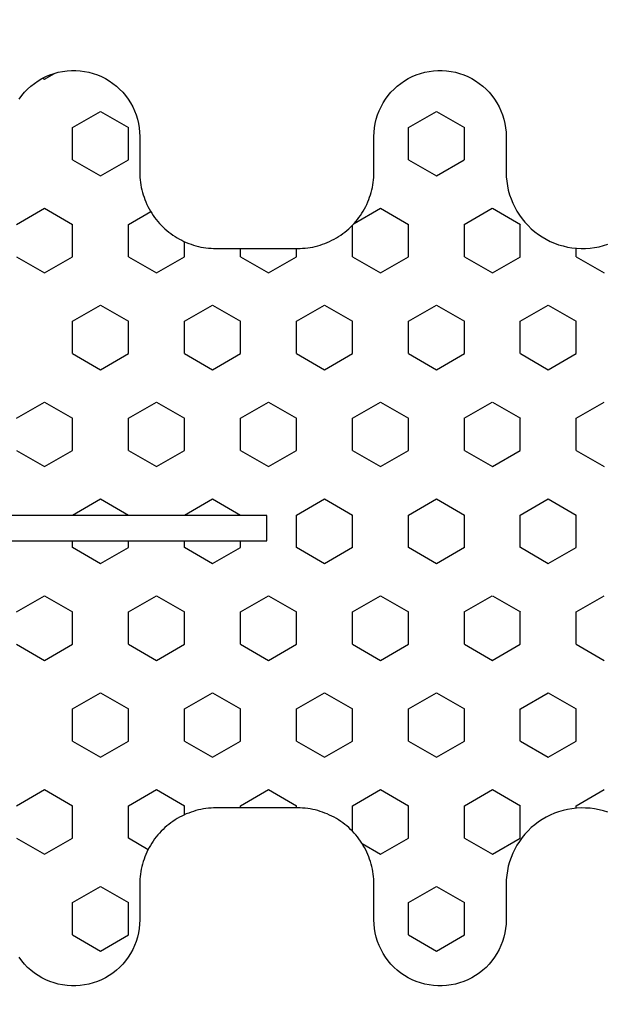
# Model space of a CAD drawing. Extents: x 4615668 to 9294084, y 5325188 to 10688993.
# Tile 92 of 256: x 4635733.9 to 4635735.05, y 5331663.33 to 5331665.27. Entities that reach past the tile are written whole.
import ezdxf
from ezdxf import colors
from ezdxf.entities.mleader import LeaderData, LeaderLine
from ezdxf.math import Vec2, Vec3

# ---------------------------------------------------------------- set-up
doc = ezdxf.new("R2010")
doc.units = 0
doc.header["$MEASUREMENT"] = 0
doc.layers.add('A_wymiary', color=152, linetype='Continuous', lineweight=5)
doc.layers.add('Wymiat 100', color=251, linetype='Continuous', lineweight=5)
doc.layers.add('CrossSectionsProfils', color=7, linetype='Continuous')
doc.layers.add('OPIS', color=7, linetype='Continuous')
doc.styles.get("Standard").update_dxf_attribs({"font": 'txt.shx'})

# ---------------------------------------------------------------- blocks, each defined once
blk = doc.blocks.new('Hatch84418', base_point=(6053.053, 1361.842))
at = {"layer": 'CrossSectionsProfils'}
for p, q in [((6442.598, 1336.419), (6442.915, 1336.969)), ((6445.773, 1336.42), (6445.455, 1336.969)), ((6446.407, 1336.419), (6446.725, 1336.969)), ((6449.583, 1336.42), (6449.265, 1336.969)), ((6450.218, 1336.419), (6450.535, 1336.969)), ((6453.393, 1336.419), (6453.075, 1336.969)), ((6442.547, 1336.419), (6442.597, 1336.419)), ((6443.55, 1335.87), (6443.867, 1336.419)), ((6443.867, 1336.419), (6444.502, 1336.419)), ((6444.82, 1335.87), (6444.502, 1336.42)), ((6445.772, 1336.419), (6446.407, 1336.419)), ((6447.36, 1335.869), (6447.677, 1336.419)), ((6447.677, 1336.419), (6448.312, 1336.419)), ((6448.63, 1335.87), (6448.312, 1336.419)), ((6449.583, 1336.419), (6450.217, 1336.419)), ((6451.17, 1335.869), (6451.487, 1336.419)), ((6451.487, 1336.419), (6452.123, 1336.419)), ((6452.44, 1335.87), (6452.123, 1336.419)), ((6453.393, 1336.419), (6453.559, 1336.419)), ((6443.868, 1335.32), (6443.55, 1335.87)), ((6444.502, 1335.32), (6444.82, 1335.87)), ((6447.678, 1335.32), (6447.36, 1335.87)), ((6448.312, 1335.319), (6448.63, 1335.869)), ((6451.487, 1335.32), (6451.17, 1335.87)), ((6452.123, 1335.319), (6452.44, 1335.869)), ((6441.645, 1334.77), (6441.962, 1335.319)), ((6441.962, 1335.319), (6442.597, 1335.319)), ((6442.915, 1334.77), (6442.598, 1335.32)), ((6443.867, 1335.319), (6444.502, 1335.319)), ((6445.455, 1334.769), (6445.772, 1335.319)), ((6445.772, 1335.319), (6446.407, 1335.319)), ((6446.725, 1334.77), (6446.408, 1335.32)), ((6447.677, 1335.319), (6448.312, 1335.319)), ((6449.265, 1334.77), (6449.583, 1335.319)), ((6449.583, 1335.319), (6450.217, 1335.319)), ((6450.535, 1334.77), (6450.218, 1335.32)), ((6451.487, 1335.319), (6452.123, 1335.319)), ((6453.075, 1334.77), (6453.393, 1335.32)), ((6453.393, 1335.319), (6454.027, 1335.319)), ((6454.345, 1334.77), (6454.027, 1335.32)), ((6441.962, 1334.22), (6441.645, 1334.77)), ((6442.597, 1334.22), (6442.915, 1334.77)), ((6445.772, 1334.22), (6445.455, 1334.77)), ((6446.407, 1334.219), (6446.725, 1334.769)), ((6449.583, 1334.22), (6449.265, 1334.77)), ((6450.217, 1334.219), (6450.535, 1334.769)), ((6453.393, 1334.22), (6453.075, 1334.77)), ((6454.027, 1334.219), (6454.345, 1334.769)), ((6439.74, 1333.67), (6440.057, 1334.22)), ((6440.057, 1334.22), (6440.692, 1334.22)), ((6441.01, 1333.67), (6440.692, 1334.22)), ((6441.962, 1334.22), (6442.597, 1334.22)), ((6443.55, 1333.67), (6443.867, 1334.22)), ((6443.867, 1334.22), (6444.502, 1334.22)), ((6444.82, 1333.67), (6444.502, 1334.22)), ((6445.772, 1334.22), (6446.407, 1334.22)), ((6447.36, 1333.67), (6447.678, 1334.22)), ((6447.677, 1334.22), (6448.312, 1334.22)), ((6448.63, 1333.67), (6448.312, 1334.22)), ((6449.583, 1334.22), (6450.217, 1334.22)), ((6451.17, 1333.67), (6451.487, 1334.22)), ((6451.487, 1334.22), (6452.123, 1334.22)), ((6452.44, 1333.67), (6452.123, 1334.22)), ((6453.393, 1334.22), (6454.027, 1334.22)), ((6454.98, 1333.67), (6455.297, 1334.219)), ((6455.297, 1334.22), (6455.932, 1334.22)), ((6456.25, 1333.67), (6455.933, 1334.22)), ((6440.058, 1333.12), (6439.74, 1333.67)), ((6440.692, 1333.12), (6441.01, 1333.67)), ((6443.868, 1333.12), (6443.55, 1333.67)), ((6444.502, 1333.12), (6444.82, 1333.67)), ((6447.678, 1333.12), (6447.36, 1333.67)), ((6448.312, 1333.12), (6448.63, 1333.67)), ((6451.488, 1333.12), (6451.17, 1333.67)), ((6452.123, 1333.12), (6452.44, 1333.67)), ((6455.297, 1333.12), (6454.98, 1333.67)), ((6455.933, 1333.12), (6456.25, 1333.67)), ((6440.057, 1333.12), (6440.692, 1333.12)), ((6441.645, 1332.57), (6441.962, 1333.12)), ((6441.962, 1333.12), (6442.597, 1333.12)), ((6442.915, 1332.57), (6442.598, 1333.12)), ((6443.867, 1333.12), (6444.502, 1333.12)), ((6445.455, 1332.57), (6445.772, 1333.12)), ((6445.772, 1333.12), (6446.407, 1333.12)), ((6446.725, 1332.57), (6446.408, 1333.12)), ((6447.677, 1333.12), (6448.312, 1333.12)), ((6449.265, 1332.57), (6449.583, 1333.12)), ((6449.583, 1333.12), (6450.217, 1333.12)), ((6450.535, 1332.57), (6450.218, 1333.12)), ((6451.487, 1333.12), (6452.123, 1333.12)), ((6453.075, 1332.57), (6453.393, 1333.12)), ((6453.393, 1333.12), (6454.027, 1333.12)), ((6454.345, 1332.57), (6454.028, 1333.12)), ((6455.297, 1333.12), (6455.932, 1333.12)), ((6441.853, 1332.21), (6441.645, 1332.57)), ((6442.597, 1332.02), (6442.915, 1332.57)), ((6445.772, 1332.02), (6445.455, 1332.57)), ((6446.408, 1332.02), (6446.725, 1332.57)), ((6449.583, 1332.02), (6449.265, 1332.57)), ((6450.217, 1332.02), (6450.535, 1332.57)), ((6453.393, 1332.02), (6453.075, 1332.57)), ((6454.046, 1332.053), (6454.345, 1332.57)), ((6442.095, 1332.02), (6442.597, 1332.02)), ((6443.55, 1331.47), (6443.867, 1332.02)), ((6443.867, 1332.02), (6444.502, 1332.02)), ((6444.82, 1331.47), (6444.502, 1332.02)), ((6445.772, 1332.02), (6446.407, 1332.02)), ((6447.36, 1331.47), (6447.678, 1332.02)), ((6447.677, 1332.02), (6448.312, 1332.02)), ((6448.63, 1331.47), (6448.312, 1332.02)), ((6449.583, 1332.02), (6450.217, 1332.02)), ((6451.17, 1331.47), (6451.487, 1332.02)), ((6451.487, 1332.02), (6452.123, 1332.02)), ((6452.44, 1331.47), (6452.123, 1332.02)), ((6453.393, 1332.02), (6454.011, 1332.02)), ((6443.868, 1330.92), (6443.55, 1331.47)), ((6444.502, 1330.92), (6444.82, 1331.47)), ((6447.678, 1330.92), (6447.36, 1331.47)), ((6448.312, 1330.92), (6448.63, 1331.47)), ((6451.488, 1330.92), (6451.17, 1331.47)), ((6452.123, 1330.92), (6452.44, 1331.47)), ((6442.553, 1330.92), (6442.597, 1330.92)), ((6442.916, 1330.37), (6442.598, 1330.92)), ((6443.867, 1330.92), (6444.502, 1330.92)), ((6445.455, 1330.37), (6445.772, 1330.92)), ((6445.772, 1330.92), (6446.407, 1330.92)), ((6446.725, 1330.37), (6446.408, 1330.92)), ((6447.677, 1330.92), (6448.312, 1330.92)), ((6449.265, 1330.37), (6449.583, 1330.92)), ((6449.583, 1330.92), (6450.217, 1330.92)), ((6450.535, 1330.37), (6450.217, 1330.92)), ((6451.487, 1330.92), (6452.123, 1330.92)), ((6453.075, 1330.37), (6453.392, 1330.92)), ((6453.393, 1330.92), (6453.553, 1330.92)), ((6442.597, 1329.82), (6442.915, 1330.37)), ((6445.772, 1329.82), (6445.455, 1330.37)), ((6446.408, 1329.82), (6446.725, 1330.37)), ((6449.583, 1329.82), (6449.265, 1330.37)), ((6450.217, 1329.82), (6450.535, 1330.37)), ((6453.393, 1329.82), (6453.075, 1330.37)), ((6442.553, 1329.82), (6442.597, 1329.82)), ((6443.55, 1329.27), (6443.867, 1329.82)), ((6443.867, 1329.82), (6444.502, 1329.82)), ((6444.82, 1329.271), (6444.502, 1329.82)), ((6445.772, 1329.82), (6446.407, 1329.82)), ((6447.36, 1329.27), (6447.677, 1329.82)), ((6447.677, 1329.82), (6447.803, 1329.82)), ((6448.303, 1329.82), (6448.312, 1329.82)), ((6448.63, 1329.271), (6448.312, 1329.82)), ((6449.583, 1329.82), (6450.217, 1329.82)), ((6451.17, 1329.27), (6451.487, 1329.82)), ((6451.487, 1329.82), (6452.123, 1329.82)), ((6452.44, 1329.27), (6452.123, 1329.82)), ((6453.393, 1329.82), (6453.553, 1329.82)), ((6443.868, 1328.721), (6443.55, 1329.271)), ((6444.502, 1328.72), (6444.82, 1329.27)), ((6447.678, 1328.72), (6447.36, 1329.27)), ((6448.312, 1328.72), (6448.63, 1329.27)), ((6451.487, 1328.72), (6451.17, 1329.27)), ((6452.122, 1328.72), (6452.44, 1329.27)), ((6442.418, 1328.72), (6442.597, 1328.72)), ((6442.916, 1328.171), (6442.598, 1328.721)), ((6443.867, 1328.72), (6444.502, 1328.72)), ((6445.455, 1328.171), (6445.772, 1328.72)), ((6445.772, 1328.72), (6446.407, 1328.72)), ((6446.725, 1328.171), (6446.408, 1328.72)), ((6447.677, 1328.72), (6447.803, 1328.72)), ((6448.303, 1328.72), (6448.312, 1328.72)), ((6449.265, 1328.17), (6449.583, 1328.72)), ((6449.583, 1328.72), (6450.217, 1328.72)), ((6450.535, 1328.171), (6450.218, 1328.721)), ((6451.487, 1328.72), (6452.123, 1328.72)), ((6453.075, 1328.17), (6453.393, 1328.72)), ((6453.393, 1328.72), (6453.688, 1328.72)), ((6442.597, 1327.62), (6442.915, 1328.17)), ((6445.772, 1327.621), (6445.455, 1328.171)), ((6446.407, 1327.62), (6446.725, 1328.17)), ((6449.583, 1327.621), (6449.265, 1328.171)), ((6450.217, 1327.62), (6450.535, 1328.17)), ((6453.393, 1327.62), (6453.075, 1328.17)), ((6441.963, 1327.621), (6441.739, 1328.009)), ((6454.027, 1327.621), (6454.28, 1328.058)), ((6439.74, 1327.071), (6440.057, 1327.621)), ((6440.057, 1327.62), (6440.692, 1327.62)), ((6441.01, 1327.071), (6440.692, 1327.621)), ((6441.962, 1327.62), (6442.597, 1327.62)), ((6443.55, 1327.071), (6443.868, 1327.62)), ((6443.867, 1327.62), (6444.502, 1327.62)), ((6444.82, 1327.071), (6444.503, 1327.621)), ((6445.772, 1327.62), (6446.407, 1327.62)), ((6447.36, 1327.071), (6447.677, 1327.62)), ((6447.677, 1327.62), (6447.803, 1327.62)), ((6448.303, 1327.62), (6448.312, 1327.62)), ((6448.63, 1327.071), (6448.312, 1327.621)), ((6449.583, 1327.62), (6450.217, 1327.62)), ((6451.17, 1327.071), (6451.487, 1327.62)), ((6451.487, 1327.62), (6452.123, 1327.62)), ((6452.44, 1327.071), (6452.123, 1327.621)), ((6453.393, 1327.62), (6454.027, 1327.62)), ((6454.98, 1327.07), (6455.297, 1327.62)), ((6455.297, 1327.62), (6455.932, 1327.62)), ((6456.25, 1327.071), (6455.933, 1327.621)), ((6440.058, 1326.521), (6439.74, 1327.071)), ((6440.692, 1326.521), (6441.01, 1327.071)), ((6443.868, 1326.521), (6443.55, 1327.071)), ((6444.502, 1326.521), (6444.82, 1327.071)), ((6447.678, 1326.521), (6447.36, 1327.071)), ((6448.312, 1326.521), (6448.63, 1327.071)), ((6451.488, 1326.521), (6451.17, 1327.071)), ((6452.123, 1326.521), (6452.44, 1327.071)), ((6455.297, 1326.521), (6454.98, 1327.071)), ((6455.932, 1326.521), (6456.25, 1327.071)), ((6440.057, 1326.521), (6440.692, 1326.521)), ((6441.645, 1325.971), (6441.962, 1326.521)), ((6441.962, 1326.521), (6442.597, 1326.521)), ((6442.915, 1325.971), (6442.598, 1326.521)), ((6443.867, 1326.521), (6444.502, 1326.521)), ((6445.455, 1325.971), (6445.772, 1326.521)), ((6445.772, 1326.521), (6446.407, 1326.521)), ((6446.725, 1325.971), (6446.408, 1326.521)), ((6447.677, 1326.521), (6447.803, 1326.521)), ((6448.303, 1326.521), (6448.312, 1326.521)), ((6449.265, 1325.971), (6449.583, 1326.521)), ((6449.583, 1326.521), (6450.217, 1326.521)), ((6450.535, 1325.971), (6450.217, 1326.521)), ((6451.487, 1326.521), (6452.123, 1326.521)), ((6453.075, 1325.971), (6453.393, 1326.521)), ((6453.393, 1326.521), (6454.027, 1326.521)), ((6454.345, 1325.971), (6454.027, 1326.521)), ((6455.297, 1326.521), (6455.932, 1326.521)), ((6456.885, 1325.971), (6456.997, 1326.165)), ((6441.962, 1325.421), (6441.645, 1325.971)), ((6442.598, 1325.421), (6442.915, 1325.971)), ((6445.773, 1325.421), (6445.455, 1325.971)), ((6446.407, 1325.421), (6446.725, 1325.971)), ((6449.583, 1325.421), (6449.265, 1325.971)), ((6450.217, 1325.421), (6450.535, 1325.971)), ((6453.393, 1325.421), (6453.075, 1325.971)), ((6454.027, 1325.421), (6454.345, 1325.971)), ((6456.904, 1325.938), (6456.885, 1325.971))]:
    blk.add_line(p, q, dxfattribs=at)
blk = doc.blocks.new('121040', base_point=(6448.053, 1341.842))
at = {"layer": 'CrossSectionsProfils', "flags": 128}
for points in [[(6447.803, 1307.311), (6447.803, 1330.34), (6448.303, 1330.34), (6448.303, 1307.311)], [(6456.489, 1325.47), (6456.559, 1325.522), (6456.625, 1325.578), (6456.688, 1325.638), (6456.746, 1325.703), (6456.8, 1325.771), (6456.849, 1325.842), (6456.894, 1325.917), (6456.933, 1325.995), (6456.967, 1326.075), (6456.995, 1326.157), (6457.018, 1326.24), (6457.035, 1326.326), (6457.047, 1326.412), (6457.053, 1326.498), (6457.053, 1326.585), (6457.047, 1326.672), (6457.035, 1326.758), (6457.018, 1326.843), (6456.995, 1326.927), (6456.967, 1327.009), (6456.933, 1327.089), (6456.894, 1327.167), (6456.849, 1327.241), (6456.8, 1327.313), (6456.746, 1327.381), (6456.688, 1327.446), (6456.625, 1327.506), (6456.559, 1327.562), (6456.489, 1327.614), (6456.416, 1327.66), (6456.34, 1327.702), (6456.261, 1327.739), (6456.18, 1327.77), (6456.097, 1327.796), (6456.012, 1327.816), (6455.927, 1327.83), (6455.84, 1327.839), (6455.753, 1327.842), (6455.753, 1327.842), (6455.053, 1327.842), (6455.003, 1327.843), (6454.953, 1327.845), (6454.903, 1327.849), (6454.854, 1327.855), (6454.804, 1327.863), (6454.755, 1327.872), (6454.706, 1327.883), (6454.657, 1327.895), (6454.609, 1327.909), (6454.562, 1327.925), (6454.514, 1327.942), (6454.468, 1327.961), (6454.422, 1327.981), (6454.377, 1328.003), (6454.333, 1328.026), (6454.289, 1328.051), (6454.246, 1328.078), (6454.205, 1328.105), (6454.164, 1328.134), (6454.124, 1328.165), (6454.085, 1328.196), (6454.047, 1328.229), (6454.011, 1328.264), (6453.975, 1328.299), (6453.941, 1328.336), (6453.908, 1328.373), (6453.876, 1328.412), (6453.846, 1328.452), (6453.817, 1328.493), (6453.789, 1328.535), (6453.763, 1328.577), (6453.738, 1328.621), (6453.715, 1328.665), (6453.693, 1328.71), (6453.672, 1328.756), (6453.654, 1328.803), (6453.636, 1328.85), (6453.621, 1328.897), (6453.607, 1328.946), (6453.594, 1328.994), (6453.583, 1329.043), (6453.574, 1329.092), (6453.567, 1329.142), (6453.561, 1329.192), (6453.557, 1329.242), (6453.554, 1329.292), (6453.553, 1329.342), (6453.553, 1329.342), (6453.553, 1330.942), (6453.554, 1330.992), (6453.557, 1331.042), (6453.561, 1331.092), (6453.567, 1331.142), (6453.574, 1331.191), (6453.583, 1331.241), (6453.594, 1331.29), (6453.607, 1331.338), (6453.621, 1331.386), (6453.636, 1331.434), (6453.654, 1331.481), (6453.672, 1331.527), (6453.693, 1331.573), (6453.715, 1331.618), (6453.738, 1331.663), (6453.763, 1331.706), (6453.789, 1331.749), (6453.817, 1331.791), (6453.846, 1331.832), (6453.876, 1331.871), (6453.908, 1331.91), (6453.941, 1331.948), (6453.975, 1331.985), (6454.011, 1332.02), (6454.047, 1332.054), (6454.085, 1332.087), (6454.124, 1332.119), (6454.164, 1332.149), (6454.205, 1332.178), (6454.246, 1332.206), (6454.289, 1332.232), (6454.333, 1332.257), (6454.377, 1332.281), (6454.422, 1332.302), (6454.468, 1332.323), (6454.514, 1332.342), (6454.562, 1332.359), (6454.609, 1332.375), (6454.657, 1332.389), (6454.706, 1332.401), (6454.755, 1332.412), (6454.804, 1332.421), (6454.854, 1332.428), (6454.903, 1332.434), (6454.953, 1332.438), (6455.003, 1332.441), (6455.053, 1332.442), (6455.053, 1332.442), (6455.753, 1332.442), (6455.84, 1332.445), (6455.927, 1332.453), (6456.012, 1332.468), (6456.097, 1332.488), (6456.18, 1332.514), (6456.261, 1332.545), (6456.34, 1332.582), (6456.416, 1332.623), (6456.489, 1332.67), (6456.559, 1332.722), (6456.625, 1332.778), (6456.688, 1332.838), (6456.746, 1332.902), (6456.8, 1332.971), (6456.849, 1333.042), (6456.894, 1333.117), (6456.933, 1333.195), (6456.967, 1333.275), (6456.995, 1333.357), (6457.018, 1333.44), (6457.035, 1333.526), (6457.047, 1333.612), (6457.053, 1333.698), (6457.053, 1333.785), (6457.047, 1333.872), (6457.035, 1333.958), (6457.018, 1334.043), (6456.995, 1334.127), (6456.967, 1334.209), (6456.933, 1334.289), (6456.894, 1334.367), (6456.849, 1334.441), (6456.8, 1334.513), (6456.746, 1334.581), (6456.688, 1334.646), (6456.625, 1334.706), (6456.559, 1334.762), (6456.489, 1334.814), (6456.416, 1334.86), (6456.34, 1334.902), (6456.261, 1334.939), (6456.18, 1334.97), (6456.097, 1334.996), (6456.012, 1335.016), (6455.927, 1335.03), (6455.84, 1335.039), (6455.753, 1335.042), (6455.753, 1335.042), (6455.053, 1335.042), (6454.964, 1335.044), (6454.875, 1335.052), (6454.786, 1335.066), (6454.699, 1335.084), (6454.612, 1335.108), (6454.528, 1335.137), (6454.445, 1335.171), (6454.364, 1335.209), (6454.286, 1335.253), (6454.21, 1335.301), (6454.138, 1335.353), (6454.069, 1335.41), (6454.003, 1335.471), (6453.941, 1335.535), (6453.883, 1335.604), (6453.829, 1335.675), (6453.78, 1335.75), (6453.735, 1335.827), (6453.694, 1335.907), (6453.659, 1335.989), (6453.628, 1336.073), (6453.603, 1336.159), (6453.583, 1336.246), (6453.568, 1336.334), (6453.558, 1336.423), (6453.554, 1336.513), (6453.555, 1336.602), (6453.561, 1336.691), (6453.572, 1336.78), (6453.589, 1336.868), (6453.611, 1336.955), (6453.639, 1337.04)], [(6442.468, 1337.04), (6442.496, 1336.955), (6442.518, 1336.868), (6442.534, 1336.78), (6442.546, 1336.691), (6442.552, 1336.602), (6442.553, 1336.513), (6442.549, 1336.423), (6442.539, 1336.334), (6442.524, 1336.246), (6442.504, 1336.159), (6442.479, 1336.073), (6442.448, 1335.989), (6442.413, 1335.907), (6442.372, 1335.827), (6442.327, 1335.75), (6442.278, 1335.675), (6442.224, 1335.604), (6442.166, 1335.535), (6442.104, 1335.471), (6442.038, 1335.41), (6441.969, 1335.353), (6441.896, 1335.301), (6441.821, 1335.253), (6441.743, 1335.209), (6441.662, 1335.171), (6441.579, 1335.137), (6441.494, 1335.108), (6441.408, 1335.084), (6441.32, 1335.066), (6441.232, 1335.052), (6441.143, 1335.044), (6441.053, 1335.042), (6441.053, 1335.042), (6440.354, 1335.042), (6440.267, 1335.039), (6440.18, 1335.03), (6440.095, 1335.016), (6440.01, 1334.996), (6439.927, 1334.97), (6439.846, 1334.939), (6439.767, 1334.902), (6439.691, 1334.86), (6439.618, 1334.814), (6439.548, 1334.762), (6439.481, 1334.706), (6439.419, 1334.646), (6439.361, 1334.581), (6439.307, 1334.513), (6439.258, 1334.441), (6439.213, 1334.367), (6439.174, 1334.289), (6439.14, 1334.209), (6439.112, 1334.127), (6439.089, 1334.043), (6439.072, 1333.958), (6439.06, 1333.872), (6439.054, 1333.785), (6439.054, 1333.698), (6439.06, 1333.612), (6439.072, 1333.526), (6439.089, 1333.44), (6439.112, 1333.357), (6439.14, 1333.275), (6439.174, 1333.195), (6439.213, 1333.117), (6439.258, 1333.042), (6439.307, 1332.971), (6439.361, 1332.902), (6439.419, 1332.838), (6439.481, 1332.778), (6439.548, 1332.722), (6439.618, 1332.67), (6439.691, 1332.623), (6439.767, 1332.582), (6439.846, 1332.545), (6439.927, 1332.514), (6440.01, 1332.488), (6440.095, 1332.468), (6440.18, 1332.453), (6440.267, 1332.445), (6440.354, 1332.442), (6440.354, 1332.442), (6441.053, 1332.442), (6441.104, 1332.441), (6441.154, 1332.438), (6441.204, 1332.434), (6441.253, 1332.428), (6441.303, 1332.421), (6441.352, 1332.412), (6441.401, 1332.401), (6441.45, 1332.389), (6441.498, 1332.375), (6441.545, 1332.359), (6441.593, 1332.342), (6441.639, 1332.323), (6441.685, 1332.302), (6441.73, 1332.281), (6441.774, 1332.257), (6441.818, 1332.232), (6441.86, 1332.206), (6441.902, 1332.178), (6441.943, 1332.149), (6441.983, 1332.119), (6442.022, 1332.087), (6442.06, 1332.054), (6442.096, 1332.02), (6442.132, 1331.985), (6442.166, 1331.948), (6442.199, 1331.91), (6442.23, 1331.871), (6442.261, 1331.832), (6442.29, 1331.791), (6442.318, 1331.749), (6442.344, 1331.706), (6442.369, 1331.663), (6442.392, 1331.618), (6442.414, 1331.573), (6442.435, 1331.527), (6442.453, 1331.481), (6442.47, 1331.434), (6442.486, 1331.386), (6442.5, 1331.338), (6442.513, 1331.29), (6442.523, 1331.241), (6442.533, 1331.191), (6442.54, 1331.142), (6442.546, 1331.092), (6442.55, 1331.042), (6442.553, 1330.992), (6442.553, 1330.942), (6442.553, 1330.942), (6442.553, 1329.342), (6442.553, 1329.292), (6442.55, 1329.242), (6442.546, 1329.192), (6442.54, 1329.142), (6442.533, 1329.092), (6442.523, 1329.043), (6442.513, 1328.994), (6442.5, 1328.946), (6442.486, 1328.897), (6442.47, 1328.85), (6442.453, 1328.803), (6442.435, 1328.756), (6442.414, 1328.71), (6442.392, 1328.665), (6442.369, 1328.621), (6442.344, 1328.577), (6442.318, 1328.535), (6442.29, 1328.493), (6442.261, 1328.452), (6442.23, 1328.412), (6442.199, 1328.373), (6442.166, 1328.336), (6442.132, 1328.299), (6442.096, 1328.264), (6442.06, 1328.229), (6442.022, 1328.196), (6441.983, 1328.165), (6441.943, 1328.134), (6441.902, 1328.105), (6441.86, 1328.078), (6441.818, 1328.051), (6441.774, 1328.026), (6441.73, 1328.003), (6441.685, 1327.981), (6441.639, 1327.961), (6441.593, 1327.942), (6441.545, 1327.925), (6441.498, 1327.909), (6441.45, 1327.895), (6441.401, 1327.883), (6441.352, 1327.872), (6441.303, 1327.863), (6441.253, 1327.855), (6441.204, 1327.849), (6441.154, 1327.845), (6441.104, 1327.843), (6441.053, 1327.842), (6441.053, 1327.842), (6440.354, 1327.842), (6440.267, 1327.839), (6440.18, 1327.83), (6440.095, 1327.816), (6440.01, 1327.796), (6439.927, 1327.77), (6439.846, 1327.739), (6439.767, 1327.702), (6439.691, 1327.66), (6439.618, 1327.614), (6439.548, 1327.562), (6439.481, 1327.506), (6439.419, 1327.446), (6439.361, 1327.381), (6439.307, 1327.313), (6439.258, 1327.241), (6439.213, 1327.167), (6439.174, 1327.089), (6439.14, 1327.009), (6439.112, 1326.927), (6439.089, 1326.843), (6439.072, 1326.758), (6439.06, 1326.672), (6439.054, 1326.585), (6439.054, 1326.498), (6439.06, 1326.412), (6439.072, 1326.326), (6439.089, 1326.24), (6439.112, 1326.157), (6439.14, 1326.075), (6439.174, 1325.995), (6439.213, 1325.917), (6439.258, 1325.842), (6439.307, 1325.771), (6439.361, 1325.703), (6439.419, 1325.638), (6439.481, 1325.578), (6439.548, 1325.522), (6439.618, 1325.47)]]:
    blk.add_lwpolyline(points, dxfattribs=at)
at = {"layer": 'CrossSectionsProfils'}
blk.add_blockref('Hatch84418', (6053.053, 1361.842), dxfattribs=at)
blk = doc.blocks.new('G$CA57B7548')
at = {"layer": 'CrossSectionsProfils', "xscale": -0.1, "yscale": 0.1, "zscale": 0.1, "rotation": 270}
blk.add_blockref('121040', (6.5, 48.4895), dxfattribs=at)

msp = doc.modelspace()

# ---------------------------------------------------------------- block references
at = {"layer": 'Wymiat 100', "color": 5, "lineweight": 0, "ltscale": 40}
msp.add_blockref('G$CA57B7548', (4635729.0339, 5331615.7782), dxfattribs=at)

# ---------------------------------------------------------------- leaders
at = {"layer": 'A_wymiary', "ltscale": 40}
ml = msp.add_multileader_mtext('Standard', dxfattribs=at)
ml.set_content('{\\C146;\\c9000464;kątownik alu. 25x25\\P RAL kolor fasady}', color=4)
ml.set_leader_properties()
ml.build(insert=Vec2(0, 0))
ml.multileader.update_dxf_attribs({"text_right_attachment_type": 6, "dogleg_length": 0.036, "arrow_head_size": 0.018})
ctx = ml.context
ctx.base_point, ctx.char_height, ctx.arrow_head_size, ctx.landing_gap_size, ctx.plane_origin = Vec3(4635757.8222, 5331693.2776), 10, 0.018, 0.009, Vec3(4635861.8335, 5331692.3168)
ctx.right_attachment, ctx.text_align_type = 6, 2
notes = []
notes.append((ctx, [(0, (1, 1, 0), (4635757.7862, 5331693.2776), (1, 0), 0.036, [(0, [(4635745.9788, 5331661.3348)], 0, [])])]))
ctx.mtext.insert, ctx.mtext.width, ctx.mtext.defined_height, ctx.mtext.alignment, ctx.mtext.flow_direction = Vec3(4635926.1646, 5331699.9443), 1666.432067, 407.4804, 3, 5
at = {"layer": 'OPIS', "lineweight": 5, "ltscale": 0.7}
ml = msp.add_multileader_mtext('Standard', dxfattribs=at)
ml.set_content('obróbka alu surowa', color=4)
ml.set_leader_properties()
ml.build(insert=Vec2(0, 0))
ml.multileader.update_dxf_attribs({"text_left_attachment_type": 6, "text_right_attachment_type": 6, "dogleg_length": 1, "arrow_head_size": 1.5})
ctx = ml.context
ctx.base_point, ctx.char_height, ctx.arrow_head_size, ctx.landing_gap_size, ctx.plane_origin = Vec3(4635760.0802, 5331685.8115), 2, 1.5, 0.144, Vec3(4635573.5848, 5331642.0181)
ctx.left_attachment, ctx.right_attachment, ctx.text_align_type = 6, 6, 2
notes.append((ctx, [(0, (1, 1, 0), (4635759.0802, 5331685.8115), (1, 0), 1, [(0, [(4635749.6366, 5331658.7772)], 0, [])])]))
ctx.mtext.insert, ctx.mtext.width, ctx.mtext.defined_height, ctx.mtext.alignment, ctx.mtext.flow_direction = Vec3(4635794.5575, 5331688.2115), 1666.432067, 407.4804, 3, 5
ml = msp.add_multileader_mtext('Standard', dxfattribs=at)
ml.set_content('kotwa FBN M12/30', color=4)
ml.set_leader_properties()
ml.build(insert=Vec2(0, 0))
ml.multileader.update_dxf_attribs({"text_left_attachment_type": 6, "text_right_attachment_type": 6, "dogleg_length": 1, "arrow_head_size": 1.5})
ctx = ml.context
ctx.base_point, ctx.char_height, ctx.arrow_head_size, ctx.landing_gap_size, ctx.plane_origin = Vec3(4635770.7017, 5331668.252), 2, 1.5, 0.144, Vec3(4635578.915, 5331642.4089)
ctx.left_attachment, ctx.right_attachment, ctx.text_align_type = 6, 6, 2
notes.append((ctx, [(0, (1, 1, 0), (4635769.7017, 5331668.252), (1, 0), 1, [(0, [(4635748.3478, 5331636.2772)], 0, [])])]))
ctx.mtext.insert, ctx.mtext.width, ctx.mtext.defined_height, ctx.mtext.alignment, ctx.mtext.flow_direction = Vec3(4635801.179, 5331670.652), 1666.432067, 407.4804, 3, 5
for ctx, leaders in notes:
    for number, flags, end, landing, length, lines in leaders:
        leader = LeaderData()
        leader.index, (leader.has_last_leader_line, leader.has_dogleg_vector, leader.attachment_direction) = number, flags
        leader.last_leader_point, leader.dogleg_vector, leader.dogleg_length = Vec3(end), Vec3(landing), length
        for number, points, colour, breaks in lines:
            line = LeaderLine()
            line.index, line.vertices, line.color, line.breaks = number, Vec3.list(points), colors.encode_raw_color(colour), breaks
            leader.lines.append(line)
        ctx.leaders.append(leader)

doc.saveas('drawing.dxf')
